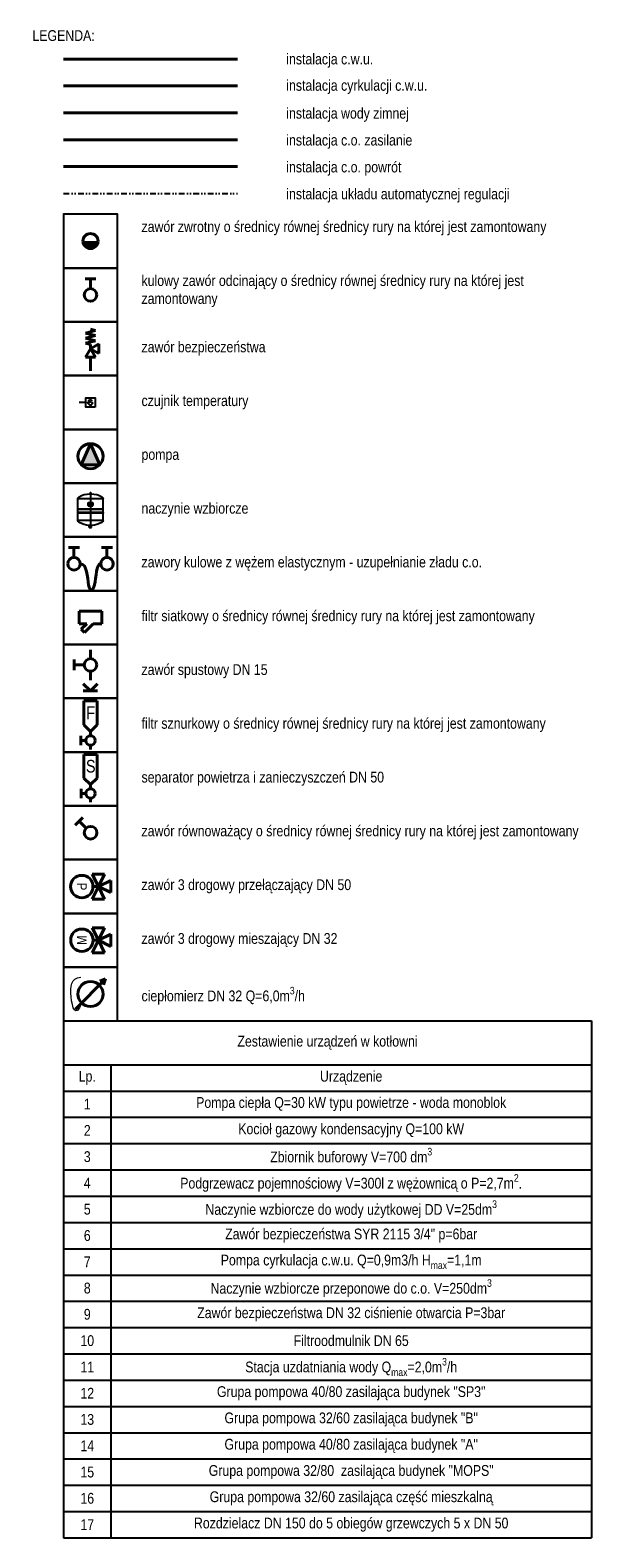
# Model space of a CAD drawing. Header units: centimetres. Extents: x 1912 to 37354, y 4932 to 6633.
# Tile 236 of 236: x 36721 to 37354, y 4951 to 6633. Entities that reach past the tile are written whole.
import ezdxf
from ezdxf.enums import TextEntityAlignment as Align
from ezdxf.lldxf.tags import DXFTag

# ---------------------------------------------------------------- set-up
doc = ezdxf.new("R2010")
doc.units = ezdxf.units.CM
doc.linetypes.add('DIVIDE2', pattern=[15.875, 6.35, -3.175, 0, -3.175, 0, -3.175])
doc.linetypes.add('HIDDEN', pattern=[0.375, 0.25, -0.125])
for name, color, linetype, lineweight in [('2DH_OBJ_reflexgr', 252, 'Continuous', 25), ('2DH_PRO_zw', 152, 'Continuous', 15), ('CP_LOGO', 7, 'Continuous', 35), ('Gruba', 7, 'Continuous', 40), ('IS_Ciepła_woda', 1, 'DASHDOT', 40), ('IS_Cyrkulacja', 215, 'H2OCYR', 40), ('IS_Opis', 250, 'Continuous', 9), ('IS_Powrót', 5, 'DASH', 40), ('IS_sygnał', 210, 'DIVIDE2', 25), ('IS_Zasilanie', 1, 'SOLID', 40), ('IS_Zimna_woda', 5, 'SOLID', 40)]:
    doc.layers.add(name, color=color, linetype=linetype, lineweight=lineweight)
for name, color, linetype in [('CP_AXIS', 143, 'DASHDOT'), ('cp_hidde', 203, 'HIDDEN'), ('IS_Armatura_Therm', 250, 'SOLID')]:
    doc.layers.add(name, color=color, linetype=linetype)
doc.styles.add('CP_ATTR', font='arial.ttf')
doc.styles.add('styl1', font='ARIALN.TTF')
tags = doc.linetypes.add('DASH', pattern=[15, 10, -5]).pattern_tags.tags
tags[6:7] = [DXFTag(74, 4), DXFTag(75, 0), DXFTag(340, '0'), DXFTag(46, 0.0), DXFTag(50, 0.0), DXFTag(44, 0.0), DXFTag(45, 0.0)]
tags[4:5] = [DXFTag(74, 4), DXFTag(75, 0), DXFTag(340, '0'), DXFTag(46, 0.0), DXFTag(50, 0.0), DXFTag(44, 0.0), DXFTag(45, 0.0)]
tags = doc.linetypes.add('DASHDOT', pattern=[25.4, 12.7, -6.35, 0, -6.35]).pattern_tags.tags
tags[10:11] = [DXFTag(74, 4), DXFTag(75, 0), DXFTag(340, '0'), DXFTag(46, 1.0), DXFTag(50, 0.0), DXFTag(44, 0.0), DXFTag(45, 0.0)]
tags[8:9] = [DXFTag(74, 4), DXFTag(75, 0), DXFTag(340, '0'), DXFTag(46, 1.0), DXFTag(50, 0.0), DXFTag(44, 0.0), DXFTag(45, 0.0)]
tags[6:7] = [DXFTag(74, 4), DXFTag(75, 0), DXFTag(340, '0'), DXFTag(46, 1.0), DXFTag(50, 0.0), DXFTag(44, 0.0), DXFTag(45, 0.0)]
tags[4:5] = [DXFTag(74, 4), DXFTag(75, 0), DXFTag(340, '0'), DXFTag(46, 1.0), DXFTag(50, 0.0), DXFTag(44, 0.0), DXFTag(45, 0.0)]
doc.linetypes.add('H2OCYR', pattern='A,25.4,-12.7,["~",Standard,S=25.4,R=0,X=-11.43,Y=-14.732],-12.7', length=50.8)
tags = doc.linetypes.add('SOLID', pattern=[10, 10, 0]).pattern_tags.tags
tags[6:7] = [DXFTag(74, 4), DXFTag(75, 0), DXFTag(340, '0'), DXFTag(46, 0.0), DXFTag(50, 0.0), DXFTag(44, 0.0), DXFTag(45, 0.0)]
tags[4:5] = [DXFTag(74, 4), DXFTag(75, 0), DXFTag(340, '0'), DXFTag(46, 0.0), DXFTag(50, 0.0), DXFTag(44, 0.0), DXFTag(45, 0.0)]

# ---------------------------------------------------------------- blocks, each defined once
blk = doc.blocks.new('A$C5091697A')
at = {"layer": 'IS_Armatura_Therm'}
for p, q in [((6.9, 6.8), (0, 6.8)), ((0, 0), (6.9, 0)), ((2.3, 2.9), (2.3, 2.5)), ((2.3, 2.5), (2.4, 2.1)), ((2.4, 2.1), (2.6, 1.8)), ((2.6, 1.8), (2.9, 1.7)), ((3, 5.4), (2.9, 5.2)), ((3.7, 3.7), (2.9, 4.1)), ((2.9, 1.7), (3, 1.4)), ((3.3, 5.5), (3, 5.4)), ((3, 1.4), (3.3, 1.4)), ((3.6, 5.5), (3.3, 5.5)), ((3.3, 1.4), (3.6, 1.4)), ((3.9, 5.5), (3.6, 5.5)), ((3.6, 1.4), (3.9, 1.4)), ((3.7, 3.7), (4, 3.5)), ((4, 5.4), (3.9, 5.5)), ((3.9, 1.4), (4, 1.5)), ((4.3, 5.1), (4, 5.4)), ((5.9, 3.1), (4, 3.5)), ((4, 1.5), (4.3, 1.7)), ((4.5, 5), (4.3, 5.1)), ((4.3, 1.7), (4.5, 1.9)), ((4.6, 4.5), (4.5, 5)), ((4.5, 1.9), (4.6, 2.2)), ((4.7, 4.2), (4.6, 4.5)), ((4.6, 2.2), (4.7, 2.7)), ((4.9, 3.8), (4.7, 4.2)), ((4.7, 2.7), (4.9, 2.9)), ((4.9, 3.4), (4.9, 3.8)), ((4.9, 2.9), (4.9, 3.4)), ((6.9, 0), (6.9, 6.8)), ((6.9, 3.4), (11.9, 3.4))]:
    blk.add_line(p, q, dxfattribs=at)
blk.add_lwpolyline([(0, 0), (6.9, 0), (6.9, 6.8), (0, 6.8), (0, 0)], close=True, dxfattribs=at)
for points in [[(1.9, 2.9), (1.7, 2.8)], [(1.9, 2.9), (1.7, 2.8)], [(2.3, 2.9), (2.2, 3.1), (2, 3.1), (1.9, 2.9)], [(2.3, 2.9), (2.2, 3.1), (2, 3.1), (1.9, 2.9)], [(2.3, 2.9), (2.3, 2.5), (2.4, 2.1), (2.6, 1.8), (2.9, 1.7), (3, 1.4), (3.3, 1.4), (3.6, 1.4), (3.9, 1.4), (4, 1.5), (4.3, 1.7), (4.5, 1.9), (4.6, 2.2), (4.7, 2.7), (4.9, 2.9), (4.9, 3.4), (4.9, 3.8), (4.7, 4.2), (4.6, 4.5), (4.5, 5), (4.3, 5.1), (4, 5.4), (3.9, 5.5), (3.6, 5.5), (3.3, 5.5), (3, 5.4), (2.9, 5.2)], [(2.7, 5.1), (2.6, 4.8)], [(2.7, 5.1), (2.6, 4.8)], [(2.6, 4.8), (2.6, 4.5)], [(2.6, 4.8), (2.6, 4.5)], [(2.6, 4.5), (2.6, 4.4)], [(2.6, 4.5), (2.6, 4.4)], [(2.6, 4.4), (2.9, 4.1)], [(2.6, 4.4), (2.9, 4.1)], [(2.9, 5.2), (2.7, 5.1)], [(2.9, 5.2), (2.7, 5.1)], [(3.7, 3.7), (2.9, 4.1)], [(3.7, 3.7), (4, 3.5)], [(5.9, 3.1), (4, 3.5)]]:
    blk.add_lwpolyline(points, dxfattribs=at)
blk = doc.blocks.new('Pompa')
at = {"layer": 'Gruba'}
h = blk.add_hatch(color=256, dxfattribs=at)
h.dxf.hatch_style = 1
h.paths.add_polyline_path([(9.4, 10.3), (-14, 0), (9.4, -10.3)])
for p, q in [((-14, 0), (9.4, 10.3)), ((9.4, -10.3), (-14, 0)), ((9.4, 10.3), (9.4, -10.3))]:
    blk.add_line(p, q, dxfattribs=at)
blk.add_circle((0, 0), 14, dxfattribs=at)
blk = doc.blocks.new('F')
at = {"layer": 'Gruba'}
for p, q in [((-25, 0), (-25, -14)), ((0, 0), (-25, 0)), ((0, 0), (0, -14)), ((-16.7, -14), (-25, -14)), ((-22.8, -20.1), (-16.7, -14)), ((-9.6, -14), (-19.2, -23.6)), ((0, -14), (-9.6, -14)), ((-19.2, -23.6), (-22.8, -20.1))]:
    blk.add_line(p, q, dxfattribs=at)
blk = doc.blocks.new('Zaworek')
at = {"layer": 'IS_Zimna_woda', "color": 18, "true_color": 0x000000}
for p, q in [((2, 0), (5.15, 0)), ((5.15, 1.72), (5.15, -1.72))]:
    blk.add_line(p, q, dxfattribs=at)
blk.add_circle((0, 0), 2, dxfattribs=at)
blk = doc.blocks.new('ZS')
at = {"layer": 'IS_Zimna_woda', "color": 18, "true_color": 0x000000}
for p, q in [((0, 0), (0, -10)), ((0, -24), (0, -34)), ((0, -46), (-8, -38)), ((-8, -46), (0, -46)), ((0, -46), (8, -38)), ((0, -46), (8, -46))]:
    blk.add_line(p, q, dxfattribs=at)
at = {"layer": 'IS_Zimna_woda', "xscale": 3.517579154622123, "yscale": 3.517579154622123, "zscale": 3.517579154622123, "rotation": 180}
blk.add_blockref('Zaworek', (0, -17), dxfattribs=at)
blk = doc.blocks.new('*T892')
at = {"layer": 'IS_Opis', "color": 0, "linetype": 'ByBlock', "lineweight": -2, "transparency": 16777216}
for p, q in [((0, 0), (588.7, 0)), ((0, 0), (0, -576.7)), ((588.7, 0), (588.7, -576.7)), ((0, -48.9), (588.7, -48.9)), ((52.8, -48.9), (52.8, -576.7)), ((0, -78.2), (588.7, -78.2)), ((0, -107.5), (588.7, -107.5)), ((0, -136.8), (588.7, -136.8)), ((0, -166.2), (588.7, -166.2)), ((0, -195.5), (588.7, -195.5)), ((0, -224.8), (588.7, -224.8)), ((0, -254.1), (588.7, -254.1)), ((0, -283.5), (588.7, -283.5)), ((0, -312.8), (588.7, -312.8)), ((0, -342.1), (588.7, -342.1)), ((0, -371.4), (588.7, -371.4)), ((0, -400.8), (588.7, -400.8)), ((0, -430.1), (588.7, -430.1)), ((0, -459.4), (588.7, -459.4)), ((0, -488.7), (588.7, -488.7)), ((0, -518.1), (588.7, -518.1)), ((0, -547.4), (588.7, -547.4)), ((0, -576.7), (588.7, -576.7))]:
    blk.add_line(p, q, dxfattribs=at)
at = {"layer": 'IS_Opis', "color": 0, "transparency": 16777216, "char_height": 12, "attachment_point": 5, "style": 'styl1'}
for s, insert, width in [('Zestawienie urządzeń w kotłowni', (294.3, -24.4), 575.369), ('Lp.', (26.4, -63.5), 39.47), ('1', (26.4, -92.8), 39.47), ('\\A1;{\\C256;\\c0;Pompa ciepła Q=30 kW typu powietrze - woda monoblok}', (320.7, -92.8), 522.574), ('2', (26.4, -122.2), 39.47), ('\\A1;Kocioł gazowy kondensacyjny Q=100 kW', (320.7, -122.2), 522.574), ('3', (26.4, -151.5), 39.47), ('\\A1;{\\C256;\\c0;Zbiornik buforowy V=700 dm\\H0.7x;\\S3^ ;}', (320.7, -151.5), 522.574), ('4', (26.4, -180.8), 39.47), ('\\A1;{\\C256;\\c0;Podgrzewacz pojemnościowy V=300l z wężownicą o P=2,7m\\H0.7x;\\S2^ ;\\H1.42857x;.}', (320.7, -180.8), 522.574), ('\\A1;{\\C256;Naczynie wzbiorcze do wody użytkowej DD V=25dm\\H0.7x;\\S3^ ;}', (320.7, -210.1), 522.574), ('5', (26.4, -210.1), 39.47), ('6', (26.4, -239.5), 39.47), ('Zawór bezpieczeństwa SYR 2115 3/4" p=6bar', (320.7, -239.5), 522.574), ('7', (26.4, -268.8), 39.47), ('\\A1;Pompa cyrkulacja c.w.u. Q=0,9m3/h H{\\H0.7x;\\S^ max;\\H1.42857x;=1,1m}', (320.7, -268.8), 522.574), ('8', (26.4, -298.1), 39.47), ('\\A1;{\\C256;\\c0;Naczynie wzbiorcze przeponowe do c.o. V=250dm\\H0.7x;\\S3^ ;}', (320.7, -298.1), 522.574), ('\\A1;{\\C256;\\c0;Zawór bezpieczeństwa DN 32 ciśnienie otwarcia P=3bar}', (320.7, -327.4), 522.574), ('9', (26.4, -327.4), 39.47), ('10', (26.4, -356.8), 39.47), ('\\A1;{\\C256;\\c0;Filtroodmulnik DN 65}', (320.7, -356.8), 522.574), ('11', (26.4, -386.1), 39.47), ('\\A1;{\\C256;\\c0;Stacja uzdatniania wody Q\\H0.7x;\\S^ max;\\H1.42857x;=2,0m\\H0.7x;\\S3^ ;\\H1.42857x;/h}', (320.7, -386.1), 522.574), ('12', (26.4, -415.4), 39.47), ('{\\C256;Grupa pompowa 40/80 zasilająca budynek "SP3"}', (320.7, -415.4), 522.574), ('13', (26.4, -444.7), 39.47), ('{\\C256;Grupa pompowa 32/60 zasilająca budynek "B"}', (320.7, -444.7), 522.574), ('14', (26.4, -474.1), 39.47), ('{\\C256;Grupa pompowa 40/80 zasilająca budynek "A"}', (320.7, -474.1), 522.574), ('15', (26.4, -503.4), 39.47), ('{\\C256;Grupa pompowa 32/80  zasilająca budynek "MOPS"}', (320.7, -503.4), 522.574), ('16', (26.4, -532.7), 39.47), ('{\\C256;Grupa pompowa 32/60 zasilająca część mieszkalną}', (320.7, -532.7), 522.574), ('17', (26.4, -562), 39.47)]:
    blk.add_mtext(s, dxfattribs=dict(at, insert=insert, width=width))
at = {"layer": 'IS_Opis', "color": 0, "transparency": 16777216, "char_height": 12, "width": 522.574, "attachment_point": 5}
for s, insert in [('{\\fArial Narrow|b0|i0|c238|p34;Urządzenie}', (320.7, -63.5)), ('{\\fArial Narrow|b0|i0|c238|p34;Rozdzielacz DN 150 do 5 obiegów grzewczych 5 x DN 50 }', (320.7, -562))]:
    blk.add_mtext(s, dxfattribs=dict(at, insert=insert))
blk = doc.blocks.new('pdrfx_dm_280_352')
at = {"extrusion": (0, 1, 0)}
for p, q in [((7, 374), (-7, 374)), ((-7, 374), (-7, 374)), ((5, 385), (-5, 385)), ((-5, 385), (-5, 379)), ((6, 379), (-5, 379)), ((-5, 378), (-5, 379)), ((6, 378), (-5, 378)), ((-5, 377), (-5, 378)), ((5, 377), (-5, 377)), ((5, 377), (-5, 377)), ((-5, 377), (-5, 377)), ((-4, 375), (-4, 377)), ((3, 386), (-3, 386)), ((2, 387), (-2, 387)), ((4, 375), (4, 377)), ((5, 385), (5, 379)), ((5, 377), (5, 378)), ((5, 377), (5, 377)), ((6, 378), (6, 379)), ((7, 374), (7, 374)), ((140, 319), (-140, 319)), ((-140, 204), (-140, 319)), ((140, 204), (-140, 204)), ((-139, 202), (-140, 204)), ((-140, 202), (140, 202)), ((-140, 166), (-140, 202)), ((139, 202), (140, 204)), ((140, 204), (140, 319)), ((140, 166), (140, 202)), ((140, 166), (-140, 166)), ((140, 158), (-140, 158)), ((-140, 77), (-140, 158)), ((140, 78), (-140, 78)), ((-13, 0), (-13, 22)), ((-13, 0), (13, 0)), ((13, 0), (13, 22)), ((140, 77), (140, 158))]:
    blk.add_line(p, q, dxfattribs=at)
at = {"extrusion": (0, 0, -1)}
for centre, radius, start, end in [((115, 319), 25, 0, 60.425), ((0, 117), 258, 60.425, 88.4453), ((0, 382), 5.07, 27.1792, 44.7024), ((3, 386), 0.3, 45.5192, 90), ((4, 375), 0.2, 179.6337, 269.8615), ((0, 385), 2.59, 21.1031, 52.2226), ((2, 387), 0.2, 56.5397, 90), ((0, 385), 2.59, 127.7774, 158.8969), ((-2, 387), 0.2, 90, 123.4603), ((-3, 386), 0.3, 90, 134.4808), ((0, 382), 5.07, 135.2976, 152.8208), ((-4, 375), 0.2, 270.1385, 0.3663), ((0, 117), 258, 91.5547, 119.575), ((-115, 319), 25, 119.575, 180), ((136, 162), 5.5, 326.2731, 33.7523), ((142, 166), 2.5, 182.5773, 213.4592), ((142, 158), 2.5, 146.5663, 178.7857), ((115, 77), 25, 299.575, 0), ((0, 280), 258, 272.9883, 299.575), ((0, 280), 258, 240.425, 267.0117), ((-115, 77), 25, 180, 240.425), ((-142, 166), 2.5, 326.5408, 357.4227), ((-136, 162), 5.5, 146.2477, 213.7269), ((-142, 158), 2.5, 1.2143, 33.4337)]:
    blk.add_arc(centre, radius, start, end, dxfattribs=at)
at = {"layer": 'cp_hidde', "extrusion": (0, 1, 0)}
for p, q in [((-9, 0), (-9, 22)), ((9, 0), (9, 22))]:
    blk.add_line(p, q, dxfattribs=at)
at = {"layer": 'cp_hidde', "extrusion": (0, 0, -1)}
for centre, start, end in [((0, 117), 88.4453, 91.5547), ((0, 280), 267.0117, 272.9883)]:
    blk.add_arc(centre, 258, start, end, dxfattribs=at)
blk = doc.blocks.new('pdrfx_logo01')
at = {"layer": 'CP_LOGO', "color": 83, "extrusion": (0, 1, 0)}
for p, q in [((41, 0), (-41, 0)), ((-46, -5), (-46, -34)), ((-41, -40), (41, -40)), ((46, -34), (46, -5))]:
    blk.add_line(p, q, dxfattribs=at)
at = {"layer": 'CP_LOGO', "extrusion": (0, 1, 0)}
for p, q in [((-43, -8), (-43, -32)), ((27, -5), (-40, -5)), ((-40, -34), (27, -34)), ((-37, -29), (-37, -19)), ((-37, -29), (-37, -29)), ((-33, -29), (-37, -29)), ((-33, -20), (-33, -29)), ((-33, -29), (-33, -29)), ((-32, -14), (-30, -14)), ((-30, -17), (-31, -17)), ((-30, -14), (-30, -17)), ((-30, -14), (-30, -14)), ((-28, -24), (-28, -20)), ((-25, -20), (-25, -21)), ((-25, -21), (-20, -21)), ((-25, -23), (-25, -24)), ((-17, -23), (-25, -23)), ((-23, -14), (-22, -14)), ((-23, -17), (-23, -17)), ((-18, -29), (-23, -29)), ((-22, -26), (-18, -26)), ((-20, -21), (-20, -20)), ((-18, -26), (-18, -29)), ((-17, -14), (-14, -14)), ((-17, -17), (-17, -14)), ((-14, -17), (-17, -17)), ((-17, -20), (-17, -23)), ((-14, -14), (-14, -12)), ((-14, -29), (-14, -17)), ((-11, -29), (-14, -29)), ((-11, -8), (-8, -8)), ((-11, -13), (-11, -14)), ((-11, -14), (-9, -14)), ((-9, -17), (-11, -17)), ((-11, -17), (-11, -29)), ((-8, -11), (-10, -11)), ((-9, -14), (-9, -17)), ((-8, -8), (-8, -11)), ((-7, -8), (-3, -8)), ((-7, -29), (-7, -8)), ((-3, -29), (-7, -29)), ((-3, -8), (-3, -29)), ((-3, -29), (-3, -29)), ((-1, -24), (-1, -20)), ((2, -20), (2, -21)), ((2, -21), (7, -21)), ((2, -23), (2, -24)), ((10, -23), (2, -23)), ((4, -14), (5, -14)), ((5, -17), (4, -17)), ((9, -29), (4, -29)), ((5, -26), (9, -26)), ((7, -21), (7, -20)), ((9, -26), (9, -29)), ((10, -20), (10, -23)), ((12, -14), (15, -14)), ((12, -17), (12, -14)), ((12, -29), (12, -26)), ((15, -29), (12, -29)), ((15, -14), (15, -17)), ((15, -26), (15, -29)), ((17, -20), (18, -20)), ((18, -23), (17, -23)), ((20, -14), (23, -14)), ((20, -17), (20, -14)), ((20, -29), (20, -26)), ((23, -29), (20, -29)), ((23, -14), (23, -17)), ((23, -27), (23, -29)), ((30, -32), (30, -8))]:
    blk.add_line(p, q, dxfattribs=at)
at = {"layer": 'CP_LOGO', "color": 83}
for centre, start, end in [((41, -5), 0, 90), ((-41, -5), 90, 180), ((-41, -34), 180, 270), ((41, -34), 270, 0)]:
    blk.add_arc(centre, 5, start, end, dxfattribs=at)
at = {"layer": 'CP_LOGO'}
for centre, radius, start, end in [((-40, -8), 2.8, 90, 180), ((-40, -32), 2.8, 180, 270), ((-31, -19), 6.04, 147.2606, 178.2377), ((-33, -18), 3.91, 106.1174, 143.376), ((-32, -20), 6.08, 90.0504, 106.2962), ((-31, -19), 2.11, 97.3746, 125.2227), ((-30, -20), 3.13, 158.9942, 176.3238), ((-32, -19), 1.71, 127.2952, 158.5076), ((-29, -20), 4.79, 175.9324, 180.1077), ((-31, -21), 3.51, 90.0884, 98.1112), ((-23, -19), 4.85, 88.4512, 165.8928), ((-20, -20), 8.47, 165.5184, 179.4136), ((-20, -24), 8.16, 181.0116, 192.2061), ((-24, -24), 4.78, 190.4306, 253.2549), ((-23, -19), 1.87, 87.6671, 146.1721), ((-22, -19), 2.94, 147.7135, 166.8659), ((-20, -20), 5.06, 167.5936, 180.6121), ((-22, -24), 2.8, 178.2273, 223.4425), ((-23, -22), 7.52, 253.484, 269.5372), ((-23, -23), 3, 230.0119, 271.6328), ((-23, -19), 1.87, 33.8279, 92.3329), ((-22, -19), 4.73, 12.9414, 92.7147), ((-23, -19), 2.94, 13.1341, 32.2865), ((-26, -20), 5.06, 359.3879, 12.4064), ((-25, -20), 8.25, 359.5366, 14.6945), ((-11, -11), 3.03, 115.5569, 140.1513), ((-10, -12), 4.84, 144.3624, 176.3354), ((-11, -13), 4.64, 90.4804, 114.1156), ((-10, -12), 0.954, 105.8352, 156.9141), ((-9, -13), 1.84, 158.0272, 180.9979), ((-10, -13), 1.77, 90.0729, 106.1126), ((4, -19), 4.85, 88.4512, 165.8928), ((7, -20), 8.47, 165.5184, 179.4136), ((7, -24), 8.16, 181.0116, 192.2061), ((4, -24), 4.78, 190.4306, 253.2549), ((5, -19), 2.94, 147.7135, 166.8659), ((7, -20), 5.06, 167.5936, 180.6121), ((5, -24), 2.8, 178.2273, 223.4425), ((4, -22), 7.52, 253.484, 269.5372), ((4, -19), 1.87, 87.6671, 146.1721), ((5, -23), 3, 230.0119, 271.6328), ((5, -19), 4.73, 12.9414, 92.7147), ((5, -19), 1.87, 33.8279, 92.3329), ((4, -19), 2.94, 13.1341, 32.2865), ((2, -20), 5.06, 359.3879, 12.4064), ((2, -20), 8.25, 359.5366, 14.6945), ((19, -17), 7.23, 180.4442, 200.5984), ((16, -18), 4.61, 200.4138, 233.8136), ((17, -26), 4.92, 128.2568, 159.4117), ((19, -26), 7.42, 159.7413, 179.7796), ((20, -17), 4.84, 181.4593, 192.5475), ((17, -18), 2.5, 191.3737, 222.1732), ((17, -25), 1.92, 91.9805, 160.9879), ((19, -26), 4.37, 159.5786, 181.0788), ((17, -18), 1.9, 225.7959, 271.9253), ((18, -18), 1.9, 268.0747, 314.2041), ((18, -25), 1.82, 29.0147, 86.8568), ((17, -18), 2.5, 317.8268, 348.6263), ((16, -26), 3.7, 2.1152, 28.2265), ((15, -17), 4.84, 347.4525, 358.5407), ((18, -18), 4.61, 306.1864, 339.5862), ((18, -26), 4.92, 20.5883, 51.7432), ((16, -17), 7.23, 339.4016, 359.5558), ((11, -28), 11.7, 5.3251, 18.3885), ((27, -8), 2.8, 0, 90), ((27, -32), 2.8, 270, 0)]:
    blk.add_arc(centre, radius, start, end, dxfattribs=at)
blk = doc.blocks.new('Phpa_rfxng_18_grau_x0n4hz')
at = {"layer": 'CP_AXIS'}
blk.add_line((0, 38.7), (0, 0), dxfattribs=at)
for name, p, xscale, yscale, zscale in [('pdrfx_dm_280_352', (0, 0), 0.1, 0.1, 0.1), ('pdrfx_logo01', (0, 27), 0.06, 0.06, 0.06)]:
    blk.add_blockref(name, p, dxfattribs=dict(xscale=xscale, yscale=yscale, zscale=zscale))
at = {"linetype": 'ByBlock', "style": 'CP_ATTR', "flags": 9}
for tag in ['TEXT_40', 'TEXT_39', 'TEXT_38', 'TEXT_37', 'TEXT_36', 'TEXT_35', 'TEXT_34', 'TEXT_33', 'TEXT_32', 'TEXT_31', 'TEXT_30', 'TEXT_29', 'TEXT_28', 'TEXT_27', 'TEXT_26', 'TEXT_25', 'TEXT_24', 'TEXT_23', 'TEXT_22', 'TEXT_21', 'TEXT_20', 'TEXT_19', 'TEXT_18', 'TEXT_17', 'TEXT_16', 'TEXT_15', 'TEXT_14', 'TEXT_13', 'TEXT_12', 'TEXT_11', 'TEXT_10', 'TEXT_09', 'TEXT_08', 'TEXT_07', 'TEXT_06', 'TEXT_05', 'TEXT_04', 'TEXT_03', 'TEXT_02', 'TEXT_01', 'OTHER', 'PRODUCER', 'ORDER-NO', 'GROUP', 'NUMBER', 'NAME']:
    blk.add_attdef(tag, text='', height=0.00005, dxfattribs=at).set_placement((0, 0), align=Align.MIDDLE_LEFT)
blk = doc.blocks.new('zawórzwrotny11')
at = {"layer": 'IS_Zimna_woda', "true_color": 0x000000}
h = blk.add_hatch(color=18, dxfattribs=at)
edge = h.paths.add_edge_path()
edge.add_arc((0, 0), 8.39, -899.9318, -719.9318, ccw=False)
edge.add_line((-8.4, 0), (8.4, 0))
at = {"layer": 'IS_Zimna_woda', "color": 18, "true_color": 0x000000}
for start, end in [(0.0682, 180.0682), (180.0682, 0.0682)]:
    blk.add_arc((0, 0), 8.39, start, end, dxfattribs=at)
blk = doc.blocks.new('Valvola di sicurezza')
at = {"layer": 'IS_Zimna_woda', "color": 18, "true_color": 0x000000}
for p, q in [((-0.59, 4.68), (0, 4.82)), ((0.59, 4.38), (-0.59, 4.68)), ((-0.59, 4.08), (0.59, 4.38)), ((0.59, 3.79), (-0.59, 4.08)), ((-0.59, 3.49), (0.59, 3.79)), ((0, 2.56), (-0.98, 3.13)), ((-0.98, 3.13), (-0.98, 1.99)), ((-0.98, 1.99), (0, 2.56)), ((0.59, 3.2), (-0.59, 3.49)), ((0, 2.56), (-0.57, 1.57)), ((0, 3.05), (0.59, 3.2)), ((0, 2.56), (0, 3.05)), ((0.57, 1.57), (0, 2.56)), ((-0.57, 1.57), (0.57, 1.57)), ((0, 1.57), (0, 0))]:
    blk.add_line(p, q, dxfattribs=at)
blk = doc.blocks.new('Filtr F')
at = {"layer": 'IS_Zimna_woda', "color": 18, "true_color": 0x000000}
for p, q in [((0, 4.19), (14.83, 4.19)), ((0, -4.19), (0, 4.19)), ((14.83, 4.19), (19.03, 0)), ((19.03, 0), (14.83, -4.19)), ((19.03, 0), (21.62, 0)), ((27.55, 0), (30.15, 0)), ((14.83, -4.19), (0, -4.19)), ((24.59, -5.93), (21.62, -5.93)), ((24.59, -2.97), (24.59, -5.93)), ((24.59, -5.93), (27.55, -5.93))]:
    blk.add_line(p, q, dxfattribs=at)
blk.add_circle((24.59, 0), 2.97, dxfattribs=at)
at = {"layer": 'IS_Zimna_woda', "color": 18, "true_color": 0x000000, "insert": (7.39, 0.09), "char_height": 8, "attachment_point": 5, "rotation": 90, "style": 'styl1'}
blk.add_mtext_dynamic_manual_height_columns('\\pxqc;F', width=8.2982, gutter_width=12.5, heights=[14.83], dxfattribs=at)
blk = doc.blocks.new('zaworppp')
at = {"layer": 'Gruba'}
for p, q in [((45479.9, 7300.6), (45473, 7300.6)), ((45473, 7300.6), (45479.9, 7286.6)), ((45479.9, 7300.6), (45486.7, 7300.6)), ((45486.7, 7300.6), (45479.9, 7286.6)), ((45465.9, 7286.6), (45465.9, 7293.5)), ((45465.9, 7293.5), (45479.9, 7286.6)), ((45465.9, 7286.6), (45465.9, 7279.7)), ((45465.9, 7279.7), (45479.9, 7286.6)), ((45493.8, 7293.5), (45479.9, 7286.6)), ((45493.8, 7279.7), (45479.9, 7286.6)), ((45479.9, 7286.6), (45479.9, 7280.6)), ((45493.8, 7286.6), (45493.8, 7293.5)), ((45493.8, 7286.6), (45493.8, 7279.7))]:
    blk.add_line(p, q, dxfattribs=at)
blk.add_circle((45479.9, 7268.1), 12.5, dxfattribs=at)
at = {"layer": 'IS_Zasilanie'}
blk.add_line((45465.9, 7286.6), (45465.4, 7286.6), dxfattribs=at)
at = {"layer": 'Gruba', "style": 'styl1'}
blk.add_text('P', height=11, dxfattribs=at).set_placement((45479.9, 7268.1), align=Align.MIDDLE_CENTER)
blk = doc.blocks.new('Wodomierz')
at = {"layer": 'IS_Zimna_woda', "color": 18, "true_color": 0x000000}
for points in [[(-11, 6.49), (11, -6.49)], [(11, -6.49), (7.29, -6.16)], [(11, -6.49), (8.93, -3.39)]]:
    blk.add_lwpolyline(points, dxfattribs=at)
blk.add_circle((0, 0), 7.5, dxfattribs=at)
blk = doc.blocks.new('Separator')
at = {"layer": 'IS_Zimna_woda', "color": 18, "true_color": 0x000000}
for p, q in [((54943.13, 76694.45), (54957.96, 76694.45)), ((54943.13, 76686.06), (54943.13, 76694.45)), ((54957.96, 76694.45), (54962.15, 76690.26)), ((54957.96, 76686.06), (54943.13, 76686.06)), ((54962.15, 76690.26), (54957.96, 76686.06)), ((54962.15, 76690.26), (54964.75, 76690.26)), ((54967.71, 76687.29), (54967.71, 76684.32)), ((54970.68, 76690.26), (54973.27, 76690.26)), ((54967.71, 76684.32), (54964.75, 76684.32)), ((54967.71, 76684.32), (54970.68, 76684.32))]:
    blk.add_line(p, q, dxfattribs=at)
blk.add_circle((54967.71, 76690.26), 2.97, dxfattribs=at)
at = {"layer": 'IS_Zimna_woda', "color": 18, "true_color": 0x000000, "insert": (54950.52, 76690.35), "char_height": 8, "attachment_point": 5, "rotation": 90, "style": 'styl1'}
blk.add_mtext_dynamic_manual_height_columns('\\pxqc;S', width=8.2982, gutter_width=12.5, heights=[14.83], dxfattribs=at)
blk = doc.blocks.new('3D mieszający')
at = {"layer": 'Gruba'}
for p, q in [((56358.6, 77245.3), (56351.7, 77245.3)), ((56351.7, 77245.3), (56358.6, 77231.4)), ((56358.6, 77245.3), (56365.5, 77245.3)), ((56365.5, 77245.3), (56358.6, 77231.4)), ((56344.6, 77231.4), (56344.6, 77238.2)), ((56344.6, 77238.2), (56358.6, 77231.4)), ((56344.6, 77231.4), (56344.6, 77224.5)), ((56344.6, 77224.5), (56358.6, 77231.4)), ((56372.6, 77238.2), (56358.6, 77231.4)), ((56372.6, 77224.5), (56358.6, 77231.4)), ((56358.6, 77231.4), (56358.6, 77225.4)), ((56372.6, 77231.4), (56372.6, 77238.2)), ((56372.6, 77231.4), (56372.6, 77224.5))]:
    blk.add_line(p, q, dxfattribs=at)
blk.add_circle((56358.6, 77212.9), 12.5, dxfattribs=at)
at = {"layer": 'Gruba', "style": 'styl1'}
blk.add_text('M', height=11, rotation=180, dxfattribs=at).set_placement((56358.6, 77212.9), align=Align.MIDDLE_CENTER)

msp = doc.modelspace()

# ---------------------------------------------------------------- linework, layer by layer
for points in [[(36758.4, 6367.4), (36818.4, 6367.4), (36818.4, 6427.4), (36758.4, 6427.4)], [(36758.4, 6307.4), (36818.4, 6307.4), (36818.4, 6367.4), (36758.4, 6367.4)], [(36758.4, 6247.4), (36818.4, 6247.4), (36818.4, 6307.4), (36758.4, 6307.4)], [(36758.4, 6187.4), (36818.4, 6187.4), (36818.4, 6247.4), (36758.4, 6247.4)], [(36758.4, 6127.4), (36818.4, 6127.4), (36818.4, 6187.4), (36758.4, 6187.4)], [(36758.4, 6067.4), (36818.4, 6067.4), (36818.4, 6127.4), (36758.4, 6127.4)], [(36758.4, 6007.4), (36818.4, 6007.4), (36818.4, 6067.4), (36758.4, 6067.4)], [(36758.4, 5947.4), (36818.4, 5947.4), (36818.4, 6007.4), (36758.4, 6007.4)], [(36758.4, 5887.4), (36818.4, 5887.4), (36818.4, 5947.4), (36758.4, 5947.4)], [(36758.4, 5827.4), (36818.4, 5827.4), (36818.4, 5887.4), (36758.4, 5887.4)], [(36758.4, 5767.4), (36818.4, 5767.4), (36818.4, 5827.4), (36758.4, 5827.4)], [(36758.4, 5707.4), (36818.4, 5707.4), (36818.4, 5767.4), (36758.4, 5767.4)], [(36758.4, 5647.4), (36818.4, 5647.4), (36818.4, 5707.4), (36758.4, 5707.4)], [(36758.4, 5587.4), (36818.4, 5587.4), (36818.4, 5647.4), (36758.4, 5647.4)], [(36758.4, 5527.4), (36818.4, 5527.4), (36818.4, 5587.4), (36758.4, 5587.4)]]:
    msp.add_lwpolyline(points, close=True)
at = {"layer": 'IS_Ciepła_woda'}
msp.add_line((36758.4, 6600.6), (36952.3, 6600.6), dxfattribs=at)
at = {"layer": 'IS_Cyrkulacja'}
msp.add_line((36758.4, 6570.6), (36952.3, 6570.6), dxfattribs=at)
at = {"layer": 'IS_Opis'}
msp.add_open_spline([(36778.5, 5547.5), (36771.6, 5529.2), (36764.6, 5556), (36766.4, 5575.4), (36777.6, 5576.3)], degree=3, dxfattribs=at)
at = {"layer": 'IS_Powrót'}
msp.add_line((36952.3, 6480.6), (36758.4, 6480.6), dxfattribs=at)
at = {"layer": 'IS_sygnał'}
msp.add_line((36758.4, 6450.6), (36952.3, 6450.6), dxfattribs=at)
at = {"layer": 'IS_Zasilanie'}
msp.add_line((36952.3, 6510.6), (36758.4, 6510.6), dxfattribs=at)
at = {"layer": 'IS_Zimna_woda'}
for p, q in [((36758.4, 6540.6), (36952.3, 6540.6)), ((36777.5, 6037.4), (36777, 6037.4)), ((36799.8, 6037.4), (36799.5, 6037.4))]:
    msp.add_line(p, q, dxfattribs=at)
msp.add_open_spline([(36799.8, 6037.4), (36794.9, 6037.7), (36794.6, 6006.3), (36784.6, 6006.1), (36784.9, 6037.7), (36777, 6037.4)], degree=3, dxfattribs=at)

# ---------------------------------------------------------------- block references
at = {"color": 1, "lineweight": 5, "xscale": -9.600000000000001, "yscale": 9.600000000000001, "zscale": 9.600000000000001}
msp.add_blockref('Valvola di sicurezza', (36788.4, 6252.8), dxfattribs=at)
msp.add_blockref('*T892', (36758.4, 5527.4))
at = {"layer": '2DH_OBJ_reflexgr'}
msp.add_blockref('Phpa_rfxng_18_grau_x0n4hz', (36788.4, 6078), dxfattribs=at)
at = {"layer": '2DH_PRO_zw', "rotation": 269.9999999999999}
msp.add_blockref('3D mieszający', (-40434.1, 61976), dxfattribs=at)
at = {"layer": 'Gruba', "xscale": -1.5, "yscale": 1.5, "zscale": 1.5}
msp.add_blockref('A$C5091697A', (36793.6, 6212.3), dxfattribs=at)
at = {"layer": 'Gruba', "lineweight": 15, "rotation": 270}
msp.add_blockref('Pompa', (36788.4, 6157.4), dxfattribs=at)
at = {"layer": 'IS_Opis'}
for name, p in [('F', (36800.9, 5984.4)), ('ZS', (36788.4, 5941.6))]:
    msp.add_blockref(name, p, dxfattribs=at)
at = {"layer": 'IS_Powrót', "xscale": 1.758789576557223, "yscale": 1.758789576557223, "zscale": 1.758789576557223, "rotation": 270}
msp.add_blockref('Separator', (-98093.5, 102457.9), dxfattribs=at)
at = {"layer": 'IS_Powrót', "rotation": 270}
msp.add_blockref('zaworppp', (29510.6, 51157.2), dxfattribs=at)
at = {"layer": 'IS_Zimna_woda'}
msp.add_blockref('zawórzwrotny11', (36788.4, 6397.4), dxfattribs=at)
for name, p, xscale, yscale, zscale, rotation in [('Zaworek', (36788.4, 6337.4), 3.517579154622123, 3.517579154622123, 3.517579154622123, 89.99999999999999), ('Zaworek', (36770, 6037.4), -3.517579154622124, 3.517579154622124, 3.517579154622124, 270), ('Zaworek', (36806.8, 6037.4), -3.517579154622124, 3.517579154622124, 3.517579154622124, 270), ('Filtr F', (36788.4, 5884.5), 1.8, 1.8, 1.8, 270), ('Zaworek', (36788.5, 5737.3), 3.517579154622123, 3.517579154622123, 3.517579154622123, 134.9999999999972), ('Wodomierz', (36788.4, 5557.4), -1.863098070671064, 1.863098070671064, 1.863098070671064, 194.4644693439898)]:
    msp.add_blockref(name, p, dxfattribs=dict(at, xscale=xscale, yscale=yscale, zscale=zscale, rotation=rotation))

# ---------------------------------------------------------------- texts
at = {"layer": 'IS_Opis', "linetype": 'SOLID', "insert": (36758.4, 6620.6), "char_height": 12, "attachment_point": 8, "style": 'styl1'}
msp.add_mtext('\\pxql;{\\fArial Narrow|b0|i0|c238|p34;LEGENDA:}', dxfattribs=at)
at = {"layer": 'IS_Opis', "char_height": 12, "attachment_point": 1, "style": 'styl1'}
for s, width, gutter_width, insert in [('\\pxql;instalacja c.w.u.', 114.101, 12.5, (37006.7, 6606.6)), ('\\pxql;instalacja cyrkulacji c.w.u.', 176.014, 12.5, (37006.7, 6577.2)), ('\\pxql;instalacja wody zimnej', 176.014, 12.5, (37006.7, 6546.1)), ('\\pxql;instalacja c.o. zasilanie', 176.014, 12.5, (37006.7, 6516.1)), ('\\pxql;instalacja c.o. powrót', 176.014, 12.5, (37006.7, 6486.1)), ('\\pxql;instalacja układu automatycznej regulacji ', 254.11, 12.5, (37006.7, 6456.1)), ('zawór zwrotny o średnicy równej średnicy rury na której jest zamontowany  ', 435.895, 18.8, (36845.3, 6419.6)), ('kulowy zawór odcinający o średnicy równej średnicy rury na której jest zamontowany ', 433.608, 18.8, (36845.3, 6359.4)), ('zawór bezpieczeństwa', 527.164, 18.8, (36845.3, 6285.4)), ('czujnik temperatury', 527.164, 18.8, (36845.3, 6225.4)), ('pompa', 527.164, 18.8, (36845.3, 6165.4)), ('naczynie wzbiorcze', 527.164, 18.8, (36845.3, 6105.4)), ('zawory kulowe z wężem elastycznym - uzupełnianie zładu c.o.', 527.164, 18.8, (36845.3, 6045.4)), ('filtr siatkowy o średnicy równej średnicy rury na której jest zamontowany ', 527.164, 18.8, (36845.3, 5985.4)), ('zawór spustowy DN 15', 527.164, 18.8, (36845.3, 5925.4)), ('filtr sznurkowy o średnicy równej średnicy rury na której jest zamontowany  ', 527.164, 18.8, (36845.3, 5865.4)), ('separator powietrza i zanieczyszczeń DN 50', 527.164, 18.8, (36845.3, 5805.4)), ('zawór równoważący o średnicy równej średnicy rury na której jest zamontowany  ', 527.164, 18.8, (36845.3, 5745.4)), ('zawór 3 drogowy przełączający DN 50', 527.164, 18.8, (36845.3, 5685.4)), ('zawór 3 drogowy mieszający DN 32', 527.164, 18.8, (36845.3, 5625.4)), ('\\A1;ciepłomierz DN 32 Q=6,0m{\\H0.7x;\\S3^ ;}/h', 527.164, 18.8, (36845.3, 5565.4))]:
    msp.add_mtext_dynamic_manual_height_columns(s, width=width, gutter_width=gutter_width, heights=[0], dxfattribs=dict(at, insert=insert))

doc.saveas('drawing.dxf')
